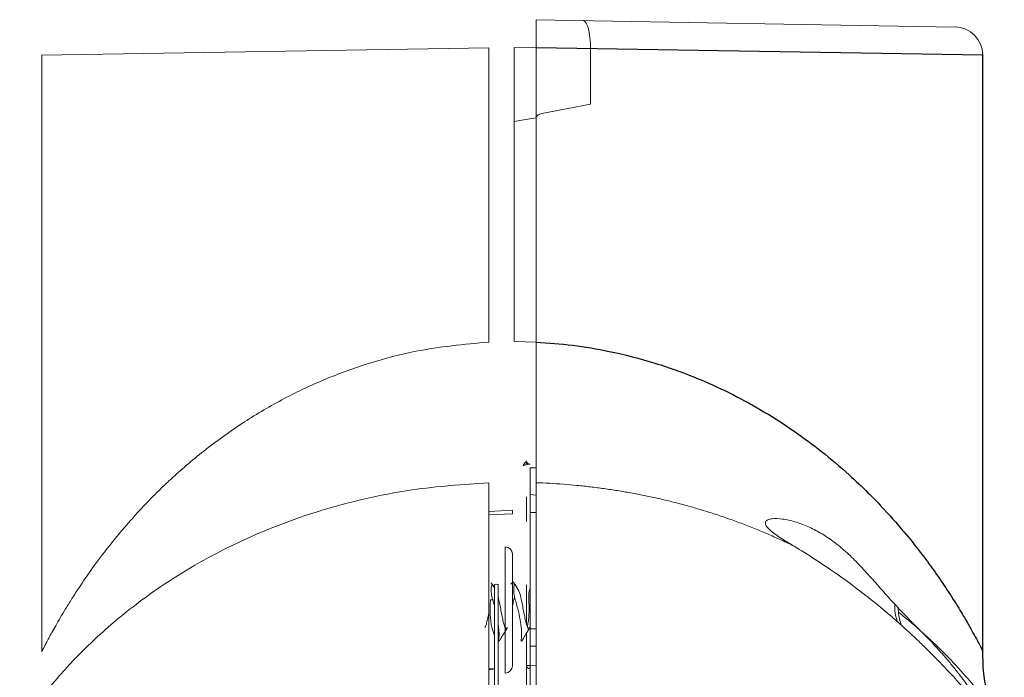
# Paper-space layout '_Front' of a CAD drawing. Header units: millimetres. Extents: x -1506 to 1507, y 5 to 2555.
# Tile 54 of 55: x 1258 to 1327, y 2352 to 2398. Entities that reach past the tile are written whole.
import ezdxf

# ---------------------------------------------------------------- set-up
doc = ezdxf.new("R2010")
doc.units = ezdxf.units.MM

psp = doc.layouts.new('_Front')

# ---------------------------------------------------------------- linework, layer by layer
at = {"color": 144, "linetype": 'Continuous', "lineweight": 18}
for p, q in [((1294.35, 2398.19), (1323.962, 2397.673)), ((1291.004, 2396.192), (1259.427, 2395.674)), ((1291.004, 2375.399), (1291.004, 2396.192)), ((1292.805, 2375.437), (1292.805, 2396.217)), ((1294.35, 2396.192), (1292.805, 2396.217)), ((1294.35, 2396.192), (1294.35, 2375.399)), ((1298.201, 2396.128), (1298.201, 2392.217)), ((1259.427, 2395.674), (1259.427, 2353.494)), ((1294.754, 2391.55), (1298.201, 2392.217)), ((1292.805, 2375.437), (1294.35, 2375.399)), ((1292.805, 2375.437), (1294.35, 2375.399)), ((1293.929, 2345.451), (1293.929, 2366.504)), ((1293.929, 2366.504), (1294.35, 2366.501)), ((1293.929, 2364.613), (1294.35, 2364.569)), ((1291.004, 2363.432), (1292.677, 2363.519)), ((1292.677, 2363.265), (1291.004, 2363.178)), ((1292.677, 2363.519), (1292.677, 2363.265)), ((1293.677, 2362.718), (1293.677, 2363.943)), ((1294.35, 2363.355), (1293.929, 2363.35)), ((1292.173, 2352.001), (1292.173, 2360.922)), ((1292.677, 2360.414), (1292.677, 2352.509)), ((1291.425, 2358.272), (1291.425, 2345.84)), ((1291.677, 2345.884), (1291.677, 2358.244)), ((1293.677, 2355.442), (1293.677, 2358.244)), ((1291.293, 2357.188), (1291.128, 2357.188)), ((1292.173, 2355.487), (1292.143, 2355.257)), ((1293.929, 2355.125), (1294.35, 2355.128)), ((1291.718, 2354.363), (1291.677, 2354.363)), ((1293.677, 2345.24), (1293.677, 2354.817)), ((1294.35, 2353.911), (1293.929, 2353.907)), ((1291.004, 2352.296), (1291.426, 2352.319)), ((1293.677, 2352.543), (1293.929, 2352.543)), ((1294.35, 2352.519), (1293.929, 2352.543))]:
    psp.add_line(p, q, dxfattribs=at)
at = {"color": 7, "linetype": 'Continuous', "lineweight": 25}
for p, q in [((1325.927, 2395.674), (1294.35, 2396.192)), ((1325.927, 2353.494), (1325.927, 2395.674))]:
    psp.add_line(p, q, dxfattribs=at)
at = {"color": 144, "linetype": 'Continuous', "lineweight": 18, "flags": 128}
psp.add_lwpolyline([(1294.35, 2391.247), (1293.913, 2391.177), (1293.477, 2391.106), (1292.805, 2390.997)], dxfattribs=at)
at = {"color": 144, "linetype": 'Continuous', "lineweight": 18}
for centre, radius, start, end in [((1323.927, 2395.674), 2, 0.78667, 89), ((1293.855, 2366.986), 0.227, 193.65255, 267.04922), ((1293.931, 2367.012), 0.254, 180, 269.5), ((1292.169, 2360.414), 0.508, 0, 89.5), ((1292.169, 2352.509), 0.508, 270.5, 0), ((1293.931, 2352.543), 0.254, 180, 267.24124), ((1301.2, 2352.129), 7.283, 176.74206, 178.73965)]:
    psp.add_arc(centre, radius, start, end, dxfattribs=at)
for points, knots in [([(1294.35, 2396.192), (1294.35, 2396.239), (1294.35, 2396.335), (1294.35, 2396.477), (1294.35, 2396.618), (1294.35, 2396.756), (1294.35, 2396.892), (1294.35, 2397.023), (1294.35, 2397.151), (1294.35, 2397.274), (1294.35, 2397.391), (1294.35, 2397.502), (1294.35, 2397.63), (1294.35, 2397.769), (1294.35, 2397.91), (1294.35, 2398.029), (1294.35, 2398.119), (1294.35, 2398.179), (1294.35, 2398.186), (1294.35, 2398.19)], [0, 0, 0, 0, 0.045541, 0.091062, 0.136562, 0.182042, 0.227503, 0.272945, 0.318369, 0.363776, 0.409166, 0.45454, 0.499898, 0.576075, 0.65512, 0.737034, 0.821818, 0.909473, 1, 1, 1, 1]), ([(1297.682, 2398.132), (1297.717, 2398.131), (1297.75, 2398.118), (1297.816, 2398.067), (1297.849, 2398.028), (1297.912, 2397.927), (1297.942, 2397.866), (1297.998, 2397.721), (1298.025, 2397.636), (1298.073, 2397.452), (1298.094, 2397.351), (1298.132, 2397.133), (1298.148, 2397.017), (1298.187, 2396.656), (1298.201, 2396.393), (1298.201, 2396.128)], [0, 0, 0, 0, 0.125, 0.125, 0.25, 0.25, 0.375, 0.375, 0.5, 0.5, 0.625, 0.625, 0.75, 0.75, 1, 1, 1, 1]), ([(1294.754, 2391.55), (1294.666, 2391.533), (1294.582, 2391.504), (1294.466, 2391.433), (1294.43, 2391.404), (1294.372, 2391.336), (1294.35, 2391.293), (1294.35, 2391.247)], [0, 0, 0, 0, 0.5, 0.5, 0.75, 0.75, 1, 1, 1, 1]), ([(1259.429, 2353.55), (1259.428, 2353.549), (1259.371, 2353.437), (1259.517, 2353.727), (1259.731, 2354.131), (1259.912, 2354.468), (1260.133, 2354.871), (1260.4, 2355.352), (1260.721, 2355.909), (1261.104, 2356.551), (1261.555, 2357.277), (1262.138, 2358.173), (1262.936, 2359.344), (1264.116, 2360.93), (1265.347, 2362.416), (1266.34, 2363.506), (1266.934, 2364.136), (1267.515, 2364.726), (1268.208, 2365.398), (1269.438, 2366.535), (1271.213, 2368.014), (1273.76, 2369.818), (1276.454, 2371.402), (1279.423, 2372.815), (1282.537, 2373.944), (1286.386, 2374.967), (1289.267, 2375.236), (1291.004, 2375.399)], [0, 0, 0, 0, 0.00073, 0.061149, 0.082243, 0.10392, 0.126244, 0.148979, 0.173289, 0.199209, 0.226771, 0.256001, 0.296144, 0.347086, 0.414144, 0.440908, 0.453556, 0.475583, 0.498955, 0.520182, 0.589424, 0.651149, 0.717693, 0.779776, 0.844382, 0.906137, 1, 1, 1, 1]), ([(1294.35, 2375.399), (1294.35, 2375.24), (1294.35, 2374.877), (1294.35, 2374.291), (1294.35, 2373.724), (1294.35, 2373.154), (1294.35, 2372.614), (1294.35, 2372.046), (1294.35, 2371.537), (1294.35, 2371.219), (1294.35, 2371.07)], [0, 0, 0, 0, 0.109602, 0.250036, 0.402694, 0.499533, 0.643463, 0.775124, 0.894052, 1, 1, 1, 1]), ([(1294.35, 2371.07), (1294.35, 2370.972), (1294.35, 2370.779), (1294.351, 2370.497), (1294.351, 2370.229), (1294.351, 2369.973), (1294.35, 2369.73), (1294.35, 2369.574), (1294.35, 2369.497)], [0, 0, 0, 0, 0.181651, 0.357324, 0.526974, 0.690603, 0.848253, 1, 1, 1, 1]), ([(1294.35, 2369.498), (1294.35, 2369.575), (1294.35, 2369.73), (1294.351, 2369.973), (1294.351, 2370.229), (1294.351, 2370.498), (1294.35, 2370.779), (1294.35, 2370.972), (1294.35, 2371.07)], [0, 0, 0, 0, 0.151753, 0.309407, 0.473037, 0.642686, 0.818355, 1, 1, 1, 1]), ([(1294.35, 2368.489), (1294.35, 2368.551), (1294.35, 2368.676), (1294.35, 2368.871), (1294.35, 2369.073), (1294.35, 2369.282), (1294.35, 2369.426), (1294.35, 2369.498)], [0, 0, 0, 0, 0.195015, 0.392349, 0.592193, 0.794702, 1, 1, 1, 1]), ([(1294.35, 2369.497), (1294.35, 2369.425), (1294.35, 2369.281), (1294.35, 2369.073), (1294.35, 2368.871), (1294.35, 2368.676), (1294.35, 2368.551), (1294.35, 2368.489)], [0, 0, 0, 0, 0.2052936, 0.4078013, 0.607645, 0.8049813, 1, 1, 1, 1]), ([(1294.35, 2368.489), (1294.35, 2368.422), (1294.35, 2368.287), (1294.35, 2368.093), (1294.35, 2367.906), (1294.35, 2367.788), (1294.35, 2367.729)], [0, 0, 0, 0, 0.24944, 0.498957, 0.748996, 1, 1, 1, 1]), ([(1294.35, 2367.729), (1294.35, 2367.677), (1294.35, 2367.574), (1294.35, 2367.425), (1294.35, 2367.28), (1294.35, 2367.14), (1294.35, 2367.052), (1294.35, 2367.007)], [0, 0, 0, 0, 0.192925, 0.389207, 0.589042, 0.792597, 1, 1, 1, 1]), ([(1294.35, 2367.007), (1294.35, 2367.052), (1294.35, 2367.14), (1294.35, 2367.281), (1294.35, 2367.425), (1294.35, 2367.574), (1294.35, 2367.677), (1294.35, 2367.729)], [0, 0, 0, 0, 0.207388, 0.410935, 0.610771, 0.807061, 1, 1, 1, 1]), ([(1293.634, 2366.933), (1293.605, 2366.907), (1293.572, 2366.865), (1293.503, 2366.772), (1293.467, 2366.72), (1293.432, 2366.664)], [0, 0, 0, 0, 0.5, 0.5, 1, 1, 1, 1]), ([(1293.843, 2366.759), (1293.783, 2366.76), (1293.715, 2366.747), (1293.575, 2366.713), (1293.503, 2366.69), (1293.432, 2366.664)], [0, 0, 0, 0, 0.5, 0.5, 1, 1, 1, 1]), ([(1294.35, 2367.007), (1294.35, 2366.872), (1294.351, 2366.681), (1294.351, 2366.541), (1294.35, 2366.501)], [0, 0, 0, 0, 0.710337, 1, 1, 1, 1]), ([(1294.35, 2366.276), (1294.35, 2366.312), (1294.35, 2366.385), (1294.351, 2366.502), (1294.351, 2366.623), (1294.351, 2366.748), (1294.35, 2366.875), (1294.35, 2366.964), (1294.35, 2367.007)], [0, 0, 0, 0, 0.184572, 0.361997, 0.532227, 0.695264, 0.851159, 1, 1, 1, 1]), ([(1294.35, 2366.276), (1294.35, 2366.246), (1294.35, 2366.182), (1294.35, 2366.089), (1294.35, 2365.992), (1294.35, 2365.897), (1294.35, 2365.804), (1294.35, 2365.694), (1294.35, 2365.595), (1294.35, 2365.517), (1294.35, 2365.475), (1294.35, 2365.457)], [0, 0, 0, 0, 0.06007, 0.129576, 0.208503, 0.296769, 0.394206, 0.500553, 0.703542, 0.869539, 1, 1, 1, 1]), ([(1291.004, 2365.457), (1289.183, 2365.332), (1286.144, 2365.123), (1282.092, 2364.319), (1278.793, 2363.421), (1275.686, 2362.31), (1272.824, 2361.042), (1270.181, 2359.63), (1267.941, 2358.218), (1266.049, 2356.852), (1264.451, 2355.561), (1263.011, 2354.266), (1261.742, 2353.003), (1260.491, 2351.636), (1259.38, 2350.286), (1258.511, 2349.119), (1258.045, 2348.451), (1257.856, 2348.171), (1257.909, 2348.249), (1257.909, 2348.25)], [0, 0, 0, 0, 0.0886497, 0.1479033, 0.2089845, 0.268987, 0.3308854, 0.3928707, 0.4562088, 0.5078264, 0.5594137, 0.6124718, 0.6658826, 0.7180788, 0.7938202, 0.8651112, 0.9331118, 0.9991571, 1, 1, 1, 1]), ([(1291.004, 2347.287), (1291.004, 2351.858), (1291.004, 2355.671), (1291.004, 2361.739), (1291.004, 2363.994), (1291.004, 2365.457)], [0, 0, 0, 0, 0.5, 0.5, 1, 1, 1, 1]), ([(1312.588, 2360.971), (1312.443, 2361.042), (1312.154, 2361.182), (1311.713, 2361.389), (1311.267, 2361.591), (1310.817, 2361.79), (1310.361, 2361.985), (1309.901, 2362.175), (1309.436, 2362.361), (1308.967, 2362.542), (1308.493, 2362.719), (1308.014, 2362.892), (1307.531, 2363.059), (1307.043, 2363.222), (1306.42, 2363.422), (1305.657, 2363.653), (1304.75, 2363.907), (1303.835, 2364.143), (1302.912, 2364.361), (1301.983, 2364.559), (1301.046, 2364.739), (1300.104, 2364.9), (1299.156, 2365.042), (1298.203, 2365.165), (1297.246, 2365.268), (1296.284, 2365.352), (1295.319, 2365.417), (1294.673, 2365.444), (1294.35, 2365.457)], [0, 0, 0, 0, 0.029261, 0.058397, 0.087414, 0.116316, 0.145108, 0.173795, 0.20238, 0.230871, 0.25927, 0.287585, 0.315819, 0.343978, 0.372068, 0.422534, 0.472498, 0.521995, 0.571061, 0.619736, 0.668059, 0.716071, 0.763813, 0.811328, 0.85866, 0.905853, 0.952951, 1, 1, 1, 1]), ([(1294.35, 2365.457), (1294.35, 2363.994), (1294.35, 2361.739), (1294.35, 2355.671), (1294.35, 2351.858), (1294.35, 2347.287)], [0, 0, 0, 0, 0.5, 0.5, 1, 1, 1, 1]), ([(1312.588, 2360.974), (1312.243, 2361.182), (1311.901, 2361.383), (1311.433, 2361.687), (1311.284, 2361.789), (1311.015, 2361.99), (1310.896, 2362.09), (1310.701, 2362.286), (1310.63, 2362.379), (1310.573, 2362.507), (1310.562, 2362.548), (1310.557, 2362.622), (1310.563, 2362.656), (1310.604, 2362.748), (1310.662, 2362.797), (1310.817, 2362.869), (1310.914, 2362.893), (1311.243, 2362.934), (1311.504, 2362.922), (1312.058, 2362.846), (1312.354, 2362.779), (1312.949, 2362.603), (1313.25, 2362.492), (1313.854, 2362.228), (1314.156, 2362.075), (1314.759, 2361.723), (1315.06, 2361.524), (1315.648, 2361.09), (1315.937, 2360.853), (1316.51, 2360.34), (1316.794, 2360.064), (1317.364, 2359.476), (1317.647, 2359.168), (1318.213, 2358.536), (1318.498, 2358.212), (1319.079, 2357.555), (1319.377, 2357.221), (1319.986, 2356.561), (1320.295, 2356.236), (1320.922, 2355.597), (1321.242, 2355.284), (1321.556, 2354.968)], [0, 0, 0, 0, 0.0625, 0.0625, 0.09375, 0.09375, 0.125, 0.125, 0.15625, 0.15625, 0.171875, 0.171875, 0.1875, 0.1875, 0.21875, 0.21875, 0.25, 0.25, 0.3125, 0.3125, 0.375, 0.375, 0.4375, 0.4375, 0.5, 0.5, 0.5625, 0.5625, 0.625, 0.625, 0.6875, 0.6875, 0.75, 0.75, 0.8125, 0.8125, 0.875, 0.875, 0.9375, 0.9375, 1, 1, 1, 1]), ([(1321.556, 2354.968), (1322.002, 2354.519), (1322.425, 2354.07), (1323.023, 2353.402), (1323.216, 2353.181), (1323.589, 2352.741), (1323.77, 2352.523), (1324.109, 2352.103), (1324.268, 2351.9), (1324.565, 2351.511), (1324.705, 2351.324), (1325.081, 2350.802), (1325.275, 2350.514), (1325.442, 2350.245), (1325.471, 2350.195), (1325.521, 2350.108), (1325.541, 2350.07), (1325.59, 2349.974), (1325.605, 2349.932), (1325.599, 2349.894), (1325.578, 2349.9), (1325.502, 2349.956), (1325.447, 2350.007), (1325.303, 2350.152), (1325.215, 2350.246), (1325.01, 2350.469), (1324.893, 2350.597), (1324.501, 2351.031), (1324.193, 2351.373), (1323.671, 2351.939), (1323.488, 2352.135), (1323.11, 2352.534), (1322.914, 2352.738), (1322.51, 2353.153), (1322.301, 2353.364), (1321.871, 2353.791), (1321.649, 2354.007), (1320.979, 2354.649), (1320.519, 2355.074), (1319.811, 2355.703), (1319.571, 2355.912), (1319.086, 2356.327), (1318.84, 2356.533), (1317.606, 2357.547), (1316.608, 2358.303), (1315.095, 2359.365), (1314.586, 2359.708), (1313.577, 2360.363), (1313.078, 2360.675), (1312.588, 2360.971)], [0, 0, 0, 0, 0.0625, 0.0625, 0.09375, 0.09375, 0.125, 0.125, 0.15625, 0.15625, 0.1875, 0.1875, 0.25, 0.25, 0.265625, 0.265625, 0.28125, 0.28125, 0.3125, 0.3125, 0.34375, 0.34375, 0.375, 0.375, 0.40625, 0.40625, 0.4375, 0.4375, 0.5, 0.5, 0.53125, 0.53125, 0.5625, 0.5625, 0.59375, 0.59375, 0.625, 0.625, 0.6875, 0.6875, 0.71875, 0.71875, 0.75, 0.75, 0.875, 0.875, 0.9375, 0.9375, 1, 1, 1, 1]), ([(1292.777, 2357.979), (1292.79, 2358.124), (1292.818, 2358.412), (1292.73, 2358.483), (1292.611, 2358.339), (1292.572, 2358.294)], [0, 0, 0, 0, 0.407129, 0.810694, 1, 1, 1, 1]), ([(1291.293, 2357.188), (1291.248, 2357.343), (1291.215, 2357.499), (1291.178, 2357.779), (1291.175, 2357.897), (1291.187, 2357.979)], [0, 0, 0, 0, 0.5, 0.5, 1, 1, 1, 1]), ([(1291.187, 2357.979), (1291.21, 2358.147), (1291.238, 2358.355), (1291.186, 2358.366), (1291.177, 2358.368)], [0, 0, 0, 0, 0.8141224, 1, 1, 1, 1]), ([(1291.425, 2358), (1291.368, 2358.094), (1291.292, 2358.221), (1291.217, 2358.348), (1291.198, 2358.38)], [0, 0, 0, 0, 0.7436551, 1, 1, 1, 1]), ([(1291.677, 2358.244), (1291.677, 2358.255), (1291.65, 2358.264), (1291.557, 2358.275), (1291.492, 2358.276), (1291.425, 2358.272)], [0, 0, 0, 0, 0.5, 0.5, 1, 1, 1, 1]), ([(1292.883, 2357.188), (1292.838, 2357.343), (1292.805, 2357.499), (1292.768, 2357.779), (1292.765, 2357.897), (1292.777, 2357.979)], [0, 0, 0, 0, 0.5, 0.5, 1, 1, 1, 1]), ([(1293.126, 2357.815), (1293.032, 2357.971), (1292.918, 2358.159), (1292.807, 2358.348), (1292.788, 2358.38)], [0, 0, 0, 0, 0.827194, 1, 1, 1, 1]), ([(1293.916, 2355.232), (1293.901, 2355.206), (1293.858, 2355.132), (1293.793, 2355.162), (1293.708, 2355.31), (1293.631, 2355.588), (1293.549, 2355.958), (1293.466, 2356.384), (1293.389, 2356.826), (1293.304, 2357.236), (1293.227, 2357.566), (1293.164, 2357.764), (1293.13, 2357.801), (1293.122, 2357.809)], [0, 0, 0, 0, 0.056996, 0.1575033, 0.2604001, 0.3612565, 0.4633206, 0.5656813, 0.6663053, 0.7692267, 0.8698964, 0.9721939, 1, 1, 1, 1]), ([(1293.943, 2358.001), (1293.899, 2357.924), (1293.867, 2357.812), (1293.83, 2357.536), (1293.826, 2357.378), (1293.837, 2357.216)], [0, 0, 0, 0, 0.5, 0.5, 1, 1, 1, 1]), ([(1291.128, 2357.188), (1291.112, 2356.835), (1291.082, 2356.138), (1291.202, 2355.237), (1291.355, 2354.832), (1291.425, 2354.648)], [0, 0, 0, 0, 0.356525, 0.706564, 1, 1, 1, 1]), ([(1291.425, 2356.693), (1291.414, 2356.743), (1291.377, 2356.905), (1291.327, 2357.072), (1291.293, 2357.188)], [0, 0, 0, 0, 0.308964, 1, 1, 1, 1]), ([(1292.33, 2355.226), (1292.305, 2355.193), (1292.253, 2355.126), (1292.176, 2355.195), (1292.091, 2355.388), (1292.015, 2355.701), (1291.931, 2356.092), (1291.852, 2356.531), (1291.772, 2356.96), (1291.711, 2357.259), (1291.681, 2357.372), (1291.677, 2357.386)], [0, 0, 0, 0, 0.114766, 0.238062, 0.363151, 0.485398, 0.610497, 0.733762, 0.857444, 0.982379, 1, 1, 1, 1]), ([(1292.828, 2357.405), (1292.826, 2357.398), (1292.798, 2357.295), (1292.746, 2357.04), (1292.698, 2356.785), (1292.677, 2356.675)], [0, 0, 0, 0, 0.039679, 0.581605, 1, 1, 1, 1]), ([(1293.308, 2354.363), (1293.328, 2354.507), (1293.335, 2354.682), (1293.325, 2354.988), (1293.318, 2355.098), (1293.297, 2355.326), (1293.281, 2355.445), (1293.222, 2355.815), (1293.166, 2356.083), (1293.039, 2356.626), (1292.965, 2356.907), (1292.883, 2357.188)], [0, 0, 0, 0, 0.25, 0.25, 0.375, 0.375, 0.5, 0.5, 0.75, 0.75, 1, 1, 1, 1]), ([(1293.837, 2357.216), (1293.854, 2356.859), (1293.888, 2356.16), (1293.786, 2355.568), (1293.736, 2355.278)], [0, 0, 0, 0, 0.510434, 1, 1, 1, 1]), ([(1319.703, 2356.88), (1319.705, 2356.666), (1319.707, 2356.239), (1319.826, 2355.828), (1319.885, 2355.623)], [0, 0, 0, 0, 0.5014904, 1, 1, 1, 1]), ([(1320.167, 2355.377), (1320.081, 2355.68), (1319.965, 2356.092), (1319.951, 2356.517), (1319.947, 2356.628)], [0, 0, 0, 0, 0.737402, 1, 1, 1, 1]), ([(1291.004, 2356.231), (1290.99, 2356.158), (1290.949, 2355.94), (1290.88, 2355.631), (1290.807, 2355.347), (1290.757, 2355.261), (1290.734, 2355.223)], [0, 0, 0, 0, 0.1537751, 0.4558079, 0.753128, 1, 1, 1, 1]), ([(1319.965, 2356.296), (1320.272, 2356.055), (1320.878, 2355.578), (1321.388, 2355.109), (1321.639, 2354.876)], [0, 0, 0, 0, 0.5055371, 1, 1, 1, 1]), ([(1291.718, 2354.363), (1291.738, 2354.556), (1291.766, 2354.84), (1291.699, 2355.283), (1291.677, 2355.425)], [0, 0, 0, 0, 0.679009, 1, 1, 1, 1]), ([(1291.81, 2354.349), (1291.89, 2354.485), (1292.062, 2354.777), (1292.237, 2355.068), (1292.331, 2355.223)], [0, 0, 0, 0, 0.464766, 1, 1, 1, 1]), ([(1293.401, 2354.351), (1293.481, 2354.487), (1293.652, 2354.778), (1293.827, 2355.068), (1293.921, 2355.223)], [0, 0, 0, 0, 0.463788, 1, 1, 1, 1]), ([(1327.445, 2348.25), (1327.415, 2348.293), (1327.356, 2348.382), (1326.937, 2348.985), (1326.445, 2349.654), (1325.974, 2350.27), (1325.4, 2350.984), (1324.553, 2351.979), (1323.346, 2353.303), (1322.158, 2354.408), (1321.556, 2354.968)], [0, 0, 0, 0, 0.156622, 0.319964, 0.404457, 0.491297, 0.580822, 0.673337, 0.834276, 1, 1, 1, 1]), ([(1291.822, 2354.37), (1291.777, 2354.291), (1291.745, 2354.246), (1291.71, 2354.243), (1291.707, 2354.284), (1291.718, 2354.363)], [0, 0, 0, 0, 0.5, 0.5, 1, 1, 1, 1]), ([(1293.412, 2354.37), (1293.367, 2354.291), (1293.335, 2354.246), (1293.3, 2354.243), (1293.297, 2354.284), (1293.308, 2354.363)], [0, 0, 0, 0, 0.5, 0.5, 1, 1, 1, 1]), ([(1291.435, 2352.29), (1291.42, 2352.289), (1291.275, 2352.282), (1291.132, 2352.264), (1291.004, 2352.247)], [0, 0, 0, 0, 0.108691, 1, 1, 1, 1])]:
    psp.add_open_spline(points, degree=3, knots=knots, dxfattribs=at)
at = {"color": 7, "linetype": 'Continuous', "lineweight": 25}
for points, knots in [([(1294.35, 2375.399), (1295.216, 2375.337), (1296.961, 2375.211), (1299.788, 2374.728), (1302.829, 2373.947), (1305.736, 2372.883), (1308.314, 2371.688), (1310.534, 2370.461), (1312.623, 2369.109), (1314.61, 2367.629), (1316.336, 2366.166), (1317.716, 2364.857), (1319.029, 2363.508), (1320.306, 2362.07), (1321.507, 2360.569), (1322.485, 2359.241), (1323.352, 2357.976), (1324.135, 2356.748), (1324.77, 2355.68), (1325.229, 2354.861), (1325.549, 2354.273), (1325.846, 2353.704), (1325.894, 2353.611), (1325.926, 2353.548)], [0, 0, 0, 0, 0.0467526, 0.0941736, 0.1559508, 0.2204439, 0.2701223, 0.3224413, 0.3733329, 0.4245891, 0.481014, 0.5231803, 0.5547463, 0.6132636, 0.6630621, 0.7017661, 0.745655, 0.7935311, 0.8366357, 0.8751168, 0.9078444, 0.9386684, 1, 1, 1, 1]), ([(1327.447, 2348.247), (1326.959, 2349.063), (1325.983, 2350.695), (1325.946, 2352.596), (1325.927, 2353.546)], [0, 0, 0, 0, 0.500001, 1, 1, 1, 1])]:
    psp.add_open_spline(points, degree=3, knots=knots, dxfattribs=at)
at = {"color": 144, "linetype": 'Continuous', "lineweight": 18}
psp.add_open_spline([(1293.677, 2363.943), (1293.677, 2364.105), (1293.677, 2364.28), (1293.677, 2364.47)], degree=3, dxfattribs=at)

doc.saveas('drawing.dxf')
